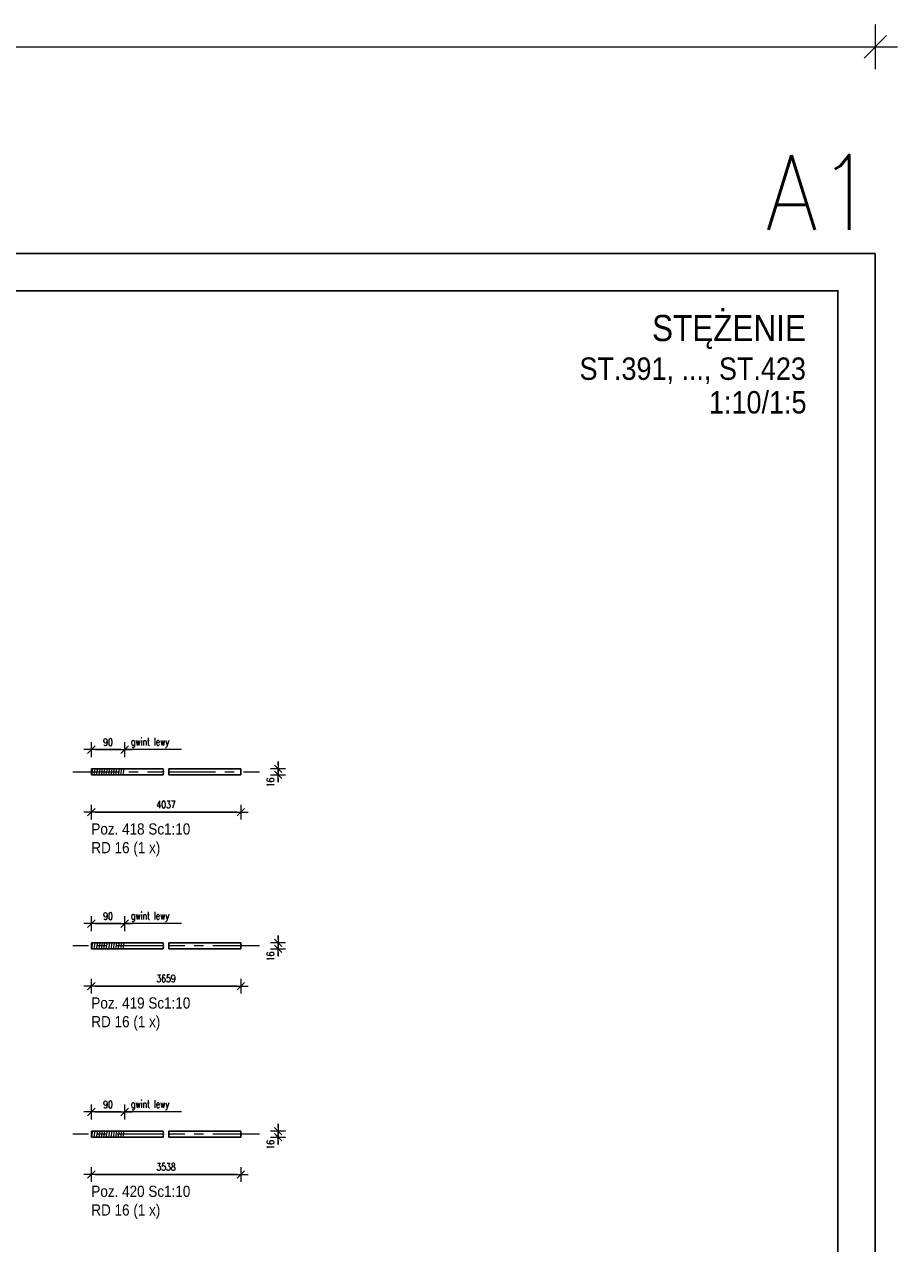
# Model space of a CAD drawing. Header units: millimetres. Extents: x -882 to -29, y 17430 to 18100.
# Tile 12 of 12: x -262 to -29, y 17759 to 18085. Entities that reach past the tile are written whole.
import ezdxf
from ezdxf.enums import TextEntityAlignment as Align

# ---------------------------------------------------------------- set-up
doc = ezdxf.new("R2010")
doc.units = ezdxf.units.MM
doc.header["$LTSCALE"] = 10
doc.linetypes.add('MITTE', pattern=[2, 1.25, -0.25, 0.25, -0.25])
doc.layers.get('Defpoints').update_dxf_attribs({"color": 1})
doc.layers.add('_FORMATKA', color=8, linetype='Continuous', plot=False)
for name, color, linetype, lineweight in [('_RAMKA', 7, 'Continuous', 35), ('PS_DIM', 4, 'Continuous', 13), ('PS_Hatch', 3, 'Continuous', 9), ('PS_Mid', 5, 'MITTE', 15), ('PS_Shape', 161, 'Continuous', 30), ('PS_SOLID', 7, 'Continuous', 30), ('PS_TEXT', 3, 'Continuous', 18)]:
    doc.layers.add(name, color=color, linetype=linetype, lineweight=lineweight)
doc.styles.add('ARIAL', font='arial.ttf')
doc.styles.add('gil', font='txt', dxfattribs={"width": 0.9})
doc.styles.add('simplex', font='simplex.shx', dxfattribs={"width": 0.75})
doc.dimstyles.new('1_10_PRZ', dxfattribs={"dimtxt": 2, "dimasz": 1, "dimexe": 2, "dimexo": 5, "dimgap": 1, "dimtad": 1, "dimdec": 0, "dimlfac": 10, "dimtxsty": 'simplex', "dimblk": 'dimznak', "dimcen": 2, "dimse1": 1, "dimse2": 1, "dimclrt": 3, "dimadec": 1, "dimazin": 0, "dimtfac": 1, "dimtdec": 0, "dimtix": 1, "dimtmove": 2, "dimatfit": 3, "dimldrblk": 'dim-grot', "dimfxl": 1, "dimarcsym": 0})
doc.dimstyles.new('1_10_PRZ_DS1-LS10', dxfattribs={"dimtxt": 2, "dimasz": 1, "dimexe": 2, "dimexo": 5, "dimgap": 1, "dimtad": 1, "dimdec": 0, "dimlfac": 10, "dimtxsty": 'simplex', "dimblk": 'dimznak', "dimcen": 2, "dimse1": 1, "dimse2": 1, "dimclrt": 3, "dimadec": 1, "dimazin": 0, "dimtfac": 1, "dimtdec": 0, "dimtix": 1, "dimtmove": 2, "dimatfit": 3, "dimldrblk": 'dim-grot', "dimfxl": 1, "dimarcsym": 0})

# ---------------------------------------------------------------- blocks, each defined once
blk = doc.blocks.new('dim-grot')
blk.add_hatch(color=256).paths.add_polyline_path([(0, 0), (-2, 0.5), (-2, -0.5)])
blk.add_lwpolyline([(0, 0), (-2, 0.5), (-2, -0.5), (0, 0)])
blk = doc.blocks.new('dimznak')
at = {"color": 0}
for points in [[(0, 2), (0, -2)], [(-2, 0), (2, 0)]]:
    blk.add_lwpolyline(points, dxfattribs=at)
at = {"color": 2}
blk.add_lwpolyline([(1, 1), (-1, -1)], dxfattribs=at)
blk = doc.blocks.new('*D100')
at = {"layer": 'Defpoints', "color": 0, "transparency": 16777216}
for p in [(-204.41, 17886.2), (-204.41, 17884.61), (-194.41, 17886.2)]:
    blk.add_point(p, dxfattribs=at)
at = {"layer": 'PS_DIM', "color": 0, "lineweight": -2, "transparency": 16777216}
for p, q in [((-194.41, 17887.2), (-194.41, 17888.2)), ((-194.41, 17884.61), (-194.41, 17886.2)), ((-194.41, 17883.61), (-194.41, 17882.61))]:
    blk.add_line(p, q, dxfattribs=at)
for p, rotation in [((-194.41, 17886.2), 270), ((-194.41, 17884.61), 90)]:
    blk.add_blockref('dimznak', p, dxfattribs=dict(at, rotation=rotation))
at = {"layer": 'PS_DIM', "color": 3, "transparency": 16777216, "insert": (-196.45, 17882.57), "char_height": 2, "attachment_point": 5, "rotation": 90, "style": 'simplex'}
blk.add_mtext('16', dxfattribs=at)
blk = doc.blocks.new('*D102')
at = {"layer": 'Defpoints', "color": 0, "transparency": 16777216}
for p in [(-204.41, 17839.63), (-194.41, 17839.63), (-204.41, 17838.03)]:
    blk.add_point(p, dxfattribs=at)
at = {"layer": 'PS_DIM', "color": 0, "lineweight": -2, "transparency": 16777216}
for p, q in [((-194.41, 17840.63), (-194.41, 17841.63)), ((-194.41, 17838.03), (-194.41, 17839.63)), ((-194.41, 17837.03), (-194.41, 17836.03))]:
    blk.add_line(p, q, dxfattribs=at)
for p, rotation in [((-194.41, 17839.63), 270), ((-194.41, 17838.03), 90)]:
    blk.add_blockref('dimznak', p, dxfattribs=dict(at, rotation=rotation))
at = {"layer": 'PS_DIM', "color": 3, "transparency": 16777216, "insert": (-196.45, 17835.99), "char_height": 2, "attachment_point": 5, "rotation": 90, "style": 'simplex'}
blk.add_mtext('16', dxfattribs=at)
blk = doc.blocks.new('*D104')
at = {"layer": 'Defpoints', "color": 0, "transparency": 16777216}
for p in [(-204.41, 17789.21), (-204.41, 17787.62), (-194.41, 17789.21)]:
    blk.add_point(p, dxfattribs=at)
at = {"layer": 'PS_DIM', "color": 0, "lineweight": -2, "transparency": 16777216}
for p, q in [((-194.41, 17790.21), (-194.41, 17791.21)), ((-194.41, 17787.62), (-194.41, 17789.21)), ((-194.41, 17786.62), (-194.41, 17785.62))]:
    blk.add_line(p, q, dxfattribs=at)
for p, rotation in [((-194.41, 17789.21), 270), ((-194.41, 17787.62), 90)]:
    blk.add_blockref('dimznak', p, dxfattribs=dict(at, rotation=rotation))
at = {"layer": 'PS_DIM', "color": 3, "transparency": 16777216, "insert": (-196.45, 17785.58), "char_height": 2, "attachment_point": 5, "rotation": 90, "style": 'simplex'}
blk.add_mtext('16', dxfattribs=at)
blk = doc.blocks.new('*D23')
at = {"color": 252, "lineweight": -2, "transparency": 16777216}
blk.add_line((-838, 649.33), (-3, 649.33), dxfattribs=at)
at = {"layer": 'Defpoints', "color": 0, "transparency": 16777216}
for p in [(0, 649.33), (-841, 594), (0, 594)]:
    blk.add_point(p, dxfattribs=at)
at = {"color": 252, "lineweight": -2, "transparency": 16777216, "xscale": 3, "yscale": 3, "zscale": 3, "rotation": 180}
blk.add_blockref('dimznak', (-841, 649.33), dxfattribs=at)
at = {"color": 252, "lineweight": -2, "transparency": 16777216, "xscale": 3, "yscale": 3, "zscale": 3}
blk.add_blockref('dimznak', (0, 649.33), dxfattribs=at)
at = {"color": 252, "transparency": 16777216, "insert": (-420.5, 659.83), "char_height": 15, "attachment_point": 5, "style": 'simplex'}
blk.add_mtext('841', dxfattribs=at)
blk = doc.blocks.new('Tytuł rysunku')
at = {"layer": 'PS_TEXT', "style": 'ARIAL', "flags": 4}
for tag, height, p in [('TYTUŁ1', 7, (-61.19, -9.34)), ('TYTUŁ2', 6, (-61.19, -19.72)), ('SKALA', 6, (-61.19, -28.72))]:
    blk.add_attdef(tag, text='', height=height, dxfattribs=at).set_placement(p, align=Align.MIDDLE_CENTER)
blk = doc.blocks.new('*X214')
at = {"color": 1}
for p, q in [((-225.2, 17885.83), (-225.13, 17886)), ((-225.13, 17885.65), (-225.2, 17885.83)), ((-225.2, 17885.48), (-225.13, 17885.65)), ((-225.13, 17885.31), (-225.2, 17885.48)), ((-225.2, 17885.13), (-225.13, 17885.31)), ((-225.13, 17884.96), (-225.2, 17885.13)), ((-225.2, 17884.79), (-225.13, 17884.96)), ((-225.16, 17884.7), (-225.2, 17884.79)), ((-225.16, 17886.09), (-225.16, 17886.2)), ((-225.13, 17886), (-225.16, 17886.09)), ((-225.16, 17884.6), (-225.16, 17884.7)), ((-223.7, 17885.83), (-223.63, 17886)), ((-223.63, 17885.65), (-223.7, 17885.83)), ((-223.7, 17885.48), (-223.63, 17885.65)), ((-223.63, 17885.31), (-223.7, 17885.48)), ((-223.7, 17885.13), (-223.63, 17885.31)), ((-223.63, 17884.96), (-223.7, 17885.13)), ((-223.7, 17884.79), (-223.63, 17884.96)), ((-223.66, 17884.7), (-223.7, 17884.79)), ((-223.66, 17886.09), (-223.66, 17886.2)), ((-223.63, 17886), (-223.66, 17886.09)), ((-223.66, 17884.6), (-223.66, 17884.7))]:
    blk.add_line(p, q, dxfattribs=at)
at = {"layer": 'PS_Mid', "color": 5, "linetype": 'MITTE'}
for p, q in [((-249.41, 17885.4), (-225.16, 17885.4)), ((-223.66, 17885.4), (-199.41, 17885.4))]:
    blk.add_line(p, q, dxfattribs=at)
at = {"layer": 'PS_SOLID', "color": 7, "linetype": 'Continuous'}
for p, q in [((-225.16, 17886.2), (-244.41, 17886.2)), ((-244.41, 17886.2), (-244.41, 17886.2)), ((-244.41, 17886.2), (-244.41, 17886.16)), ((-244.41, 17886.16), (-244.41, 17886.08)), ((-244.41, 17886.08), (-244.41, 17885.98)), ((-244.41, 17885.98), (-244.41, 17885.86)), ((-244.41, 17885.86), (-244.41, 17885.72)), ((-244.41, 17885.72), (-244.41, 17885.57)), ((-244.41, 17885.57), (-244.41, 17885.4)), ((-244.41, 17885.4), (-244.41, 17885.24)), ((-244.41, 17885.24), (-244.41, 17885.09)), ((-244.41, 17885.09), (-244.41, 17884.95)), ((-244.41, 17884.95), (-244.41, 17884.83)), ((-244.41, 17884.83), (-244.41, 17884.73)), ((-244.41, 17884.73), (-244.41, 17884.65)), ((-244.41, 17884.65), (-244.41, 17884.61)), ((-244.41, 17884.61), (-244.41, 17884.61)), ((-244.41, 17884.61), (-225.16, 17884.61)), ((-204.41, 17886.2), (-223.66, 17886.2)), ((-223.66, 17884.61), (-204.41, 17884.61)), ((-204.41, 17886.16), (-204.41, 17886.2)), ((-204.41, 17886.2), (-204.41, 17886.2)), ((-204.41, 17886.08), (-204.41, 17886.16)), ((-204.41, 17885.98), (-204.41, 17886.08)), ((-204.41, 17885.86), (-204.41, 17885.98)), ((-204.41, 17885.72), (-204.41, 17885.86)), ((-204.41, 17885.57), (-204.41, 17885.72)), ((-204.41, 17885.4), (-204.41, 17885.57)), ((-204.41, 17885.24), (-204.41, 17885.4)), ((-204.41, 17885.09), (-204.41, 17885.24)), ((-204.41, 17884.95), (-204.41, 17885.09)), ((-204.41, 17884.83), (-204.41, 17884.95)), ((-204.41, 17884.73), (-204.41, 17884.83)), ((-204.41, 17884.65), (-204.41, 17884.73)), ((-204.41, 17884.61), (-204.41, 17884.65)), ((-204.41, 17884.61), (-204.41, 17884.61))]:
    blk.add_line(p, q, dxfattribs=at)
blk = doc.blocks.new('*X215')
at = {"color": 3, "style": 'gil', "width": 0.9}
for s, p in [('Poz. 418 Sc1:10', (-244.41, 17868.61)), ('RD 16 (1 x)', (-244.41, 17863.61))]:
    blk.add_text(s, height=3, dxfattribs=at).set_placement(p)
blk = doc.blocks.new('*X216')
at = {"color": 1}
for p, q in [((-225.2, 17839.25), (-225.13, 17839.42)), ((-225.13, 17839.07), (-225.2, 17839.25)), ((-225.2, 17838.9), (-225.13, 17839.07)), ((-225.13, 17838.73), (-225.2, 17838.9)), ((-225.2, 17838.55), (-225.13, 17838.73)), ((-225.16, 17839.51), (-225.16, 17839.63)), ((-225.13, 17839.42), (-225.16, 17839.51)), ((-223.7, 17839.25), (-223.63, 17839.42)), ((-223.63, 17839.07), (-223.7, 17839.25)), ((-223.7, 17838.9), (-223.63, 17839.07)), ((-223.63, 17838.73), (-223.7, 17838.9)), ((-223.7, 17838.55), (-223.63, 17838.73)), ((-223.66, 17839.51), (-223.66, 17839.63)), ((-223.63, 17839.42), (-223.66, 17839.51)), ((-225.13, 17838.38), (-225.2, 17838.55)), ((-225.2, 17838.21), (-225.13, 17838.38)), ((-225.16, 17838.12), (-225.2, 17838.21)), ((-225.16, 17838.03), (-225.16, 17838.12)), ((-223.63, 17838.38), (-223.7, 17838.55)), ((-223.7, 17838.21), (-223.63, 17838.38)), ((-223.66, 17838.12), (-223.7, 17838.21)), ((-223.66, 17838.03), (-223.66, 17838.12))]:
    blk.add_line(p, q, dxfattribs=at)
at = {"layer": 'PS_Mid', "color": 5, "linetype": 'MITTE'}
for p, q in [((-225.16, 17838.83), (-249.41, 17838.83)), ((-199.41, 17838.83), (-223.66, 17838.83))]:
    blk.add_line(p, q, dxfattribs=at)
at = {"layer": 'PS_SOLID', "color": 7, "linetype": 'Continuous'}
for p, q in [((-225.16, 17839.63), (-244.41, 17839.63)), ((-244.41, 17839.63), (-244.41, 17839.6)), ((-244.41, 17839.6), (-244.41, 17839.54)), ((-244.41, 17839.54), (-244.41, 17839.46)), ((-244.41, 17839.46), (-244.41, 17839.35)), ((-244.41, 17839.35), (-244.41, 17839.21)), ((-244.41, 17839.21), (-244.41, 17839.07)), ((-244.41, 17839.07), (-244.41, 17838.91)), ((-244.41, 17838.91), (-244.41, 17838.75)), ((-244.41, 17838.75), (-244.41, 17838.59)), ((-204.41, 17839.63), (-223.66, 17839.63)), ((-204.41, 17839.6), (-204.41, 17839.63)), ((-204.41, 17839.54), (-204.41, 17839.6)), ((-204.41, 17839.46), (-204.41, 17839.54)), ((-204.41, 17839.35), (-204.41, 17839.46)), ((-204.41, 17839.21), (-204.41, 17839.35)), ((-204.41, 17839.07), (-204.41, 17839.21)), ((-204.41, 17838.91), (-204.41, 17839.07)), ((-204.41, 17838.75), (-204.41, 17838.91)), ((-204.41, 17838.59), (-204.41, 17838.75)), ((-244.41, 17838.59), (-244.41, 17838.44)), ((-244.41, 17838.44), (-244.41, 17838.31)), ((-244.41, 17838.31), (-244.41, 17838.19)), ((-244.41, 17838.19), (-244.41, 17838.11)), ((-244.41, 17838.11), (-244.41, 17838.05)), ((-244.41, 17838.05), (-244.41, 17838.03)), ((-244.41, 17838.03), (-225.16, 17838.03)), ((-223.66, 17838.03), (-204.41, 17838.03)), ((-204.41, 17838.44), (-204.41, 17838.59)), ((-204.41, 17838.31), (-204.41, 17838.44)), ((-204.41, 17838.19), (-204.41, 17838.31)), ((-204.41, 17838.11), (-204.41, 17838.19)), ((-204.41, 17838.05), (-204.41, 17838.11)), ((-204.41, 17838.03), (-204.41, 17838.05))]:
    blk.add_line(p, q, dxfattribs=at)
blk = doc.blocks.new('*X217')
at = {"color": 3, "style": 'gil', "width": 0.9}
for s, p in [('Poz. 419 Sc1:10', (-244.41, 17822.03)), ('RD 16 (1 x)', (-244.41, 17817.03))]:
    blk.add_text(s, height=3, dxfattribs=at).set_placement(p)
blk = doc.blocks.new('*X218')
at = {"color": 1}
for p, q in [((-225.2, 17788.84), (-225.13, 17789.01)), ((-225.13, 17788.66), (-225.2, 17788.84)), ((-225.2, 17788.49), (-225.13, 17788.66)), ((-225.13, 17788.32), (-225.2, 17788.49)), ((-225.2, 17788.14), (-225.13, 17788.32)), ((-225.13, 17787.97), (-225.2, 17788.14)), ((-225.2, 17787.8), (-225.13, 17787.97)), ((-225.16, 17787.71), (-225.2, 17787.8)), ((-225.16, 17789.1), (-225.16, 17789.22)), ((-225.13, 17789.01), (-225.16, 17789.1)), ((-225.16, 17787.62), (-225.16, 17787.71)), ((-223.7, 17788.84), (-223.63, 17789.01)), ((-223.63, 17788.66), (-223.7, 17788.84)), ((-223.7, 17788.49), (-223.63, 17788.66)), ((-223.63, 17788.32), (-223.7, 17788.49)), ((-223.7, 17788.14), (-223.63, 17788.32)), ((-223.63, 17787.97), (-223.7, 17788.14)), ((-223.7, 17787.8), (-223.63, 17787.97)), ((-223.66, 17787.71), (-223.7, 17787.8)), ((-223.66, 17789.1), (-223.66, 17789.22)), ((-223.63, 17789.01), (-223.66, 17789.1)), ((-223.66, 17787.62), (-223.66, 17787.71))]:
    blk.add_line(p, q, dxfattribs=at)
at = {"layer": 'PS_Mid', "color": 5, "linetype": 'MITTE'}
for p, q in [((-225.16, 17788.42), (-249.41, 17788.42)), ((-199.41, 17788.42), (-223.66, 17788.42))]:
    blk.add_line(p, q, dxfattribs=at)
at = {"layer": 'PS_SOLID', "color": 7, "linetype": 'Continuous'}
for p, q in [((-225.16, 17789.21), (-244.41, 17789.21)), ((-244.41, 17789.21), (-244.41, 17789.19)), ((-244.41, 17789.19), (-244.41, 17789.13)), ((-244.41, 17789.13), (-244.41, 17789.05)), ((-244.41, 17789.05), (-244.41, 17788.94)), ((-244.41, 17788.94), (-244.41, 17788.8)), ((-244.41, 17788.8), (-244.41, 17788.66)), ((-244.41, 17788.66), (-244.41, 17788.5)), ((-244.41, 17788.5), (-244.41, 17788.33)), ((-244.41, 17788.33), (-244.41, 17788.18)), ((-244.41, 17788.18), (-244.41, 17788.03)), ((-244.41, 17788.03), (-244.41, 17787.89)), ((-244.41, 17787.89), (-244.41, 17787.78)), ((-244.41, 17787.78), (-244.41, 17787.7)), ((-244.41, 17787.7), (-244.41, 17787.64)), ((-244.41, 17787.64), (-244.41, 17787.62)), ((-244.41, 17787.62), (-225.16, 17787.62)), ((-204.41, 17789.21), (-223.66, 17789.21)), ((-223.66, 17787.62), (-204.41, 17787.62)), ((-204.41, 17789.19), (-204.41, 17789.21)), ((-204.41, 17789.13), (-204.41, 17789.19)), ((-204.41, 17789.05), (-204.41, 17789.13)), ((-204.41, 17788.94), (-204.41, 17789.05)), ((-204.41, 17788.8), (-204.41, 17788.94)), ((-204.41, 17788.66), (-204.41, 17788.8)), ((-204.41, 17788.5), (-204.41, 17788.66)), ((-204.41, 17788.33), (-204.41, 17788.5)), ((-204.41, 17788.18), (-204.41, 17788.33)), ((-204.41, 17788.03), (-204.41, 17788.18)), ((-204.41, 17787.89), (-204.41, 17788.03)), ((-204.41, 17787.78), (-204.41, 17787.89)), ((-204.41, 17787.7), (-204.41, 17787.78)), ((-204.41, 17787.64), (-204.41, 17787.7)), ((-204.41, 17787.62), (-204.41, 17787.64))]:
    blk.add_line(p, q, dxfattribs=at)
blk = doc.blocks.new('*X219')
at = {"color": 3, "style": 'gil', "width": 0.9}
for s, p in [('Poz. 420 Sc1:10', (-244.41, 17771.62)), ('RD 16 (1 x)', (-244.41, 17766.62))]:
    blk.add_text(s, height=3, dxfattribs=at).set_placement(p)
blk = doc.blocks.new('*U16')
at = {"layer": '_FORMATKA', "lineweight": -3}
blk.add_lwpolyline([(-841, 0), (0, 0), (0, 594), (-841, 594)], close=True, dxfattribs=at)
at = {"layer": '_RAMKA', "lineweight": -3, "const_width": 0.5}
blk.add_lwpolyline([(-811, 10), (-10, 10), (-10, 584), (-811, 584)], close=True, dxfattribs=at)
at = {"layer": '_FORMATKA', "lineweight": -3, "style": 'simplex', "width": 0.9}
blk.add_text('A1', height=20, dxfattribs=at).set_placement((0, 600.35), align=Align.RIGHT)
dim = blk.add_linear_dim(base=(0, 649.33), p1=(-841, 594), p2=(0, 594), dimstyle='1_10_PRZ', override={"dimscale": 3, "dimtxt": 5, "dimlfac": 1, "dimclrd": 252, "dimclrt": 252})
dim.commit()
dim.dimension.update_dxf_attribs({"geometry": '*D23', "text_midpoint": (-420.5, 659.83)})

msp = doc.modelspace()

# ---------------------------------------------------------------- hatches: boundary and pattern name
at = {"layer": 'PS_Hatch'}
h = msp.add_hatch(dxfattribs=at)
h.set_pattern_fill('ANSI31', color=256, scale=0.2, angle=35, style=0)
h.set_pattern_definition([(80, (-2686.8104, -5281.58725), (-0.625352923, 0.110266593), [])])
h.paths.add_polyline_path([(-244.41, 17886.2), (-235.41, 17886.2), (-235.41, 17884.61), (-244.41, 17884.61)])
h = msp.add_hatch(dxfattribs=at)
h.set_pattern_fill('ANSI31', color=256, scale=0.2, angle=35, style=0)
h.set_pattern_definition([(80, (-2686.8104, -5328.1656), (-0.625352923, 0.110266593), [])])
h.paths.add_polyline_path([(-244.41, 17839.63), (-235.41, 17839.63), (-235.41, 17838.03), (-244.41, 17838.03)])
h = msp.add_hatch(dxfattribs=at)
h.set_pattern_fill('ANSI31', color=256, scale=0.2, angle=35, style=0)
h.set_pattern_definition([(80, (-2686.8104, -5378.5765), (-0.625352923, 0.110266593), [])])
h.paths.add_polyline_path([(-244.41, 17789.21), (-235.41, 17789.21), (-235.41, 17787.62), (-244.41, 17787.62)])

# ---------------------------------------------------------------- linework, layer by layer
at = {"layer": 'PS_DIM'}
for p, q in [((-220.29, 17891.35), (-235.5, 17891.35)), ((-220.29, 17844.77), (-235.5, 17844.77)), ((-220.29, 17794.36), (-235.5, 17794.36))]:
    msp.add_line(p, q, dxfattribs=at)

# ---------------------------------------------------------------- block references
ref = msp.add_blockref('Tytuł rysunku', (-48.12, 18010.04))
ref.add_attrib('TYTUŁ1', 'STĘŻENIE', dxfattribs={"layer": 'PS_TEXT', "height": 7, "style": 'gil', "width": 0.9}).set_placement((-53.12, 18000.7), align=Align.RIGHT)
ref.add_attrib('TYTUŁ2', 'ST.391, ..., ST.423', dxfattribs={"layer": 'PS_TEXT', "height": 6, "style": 'gil', "width": 0.9}).set_placement((-53.12, 17990.32), align=Align.RIGHT)
ref.add_attrib('SKALA', '1:10/1:5', dxfattribs={"layer": 'PS_TEXT', "height": 6, "style": 'gil', "width": 0.9}).set_placement((-52.96, 17981.32), align=Align.RIGHT)
msp.add_blockref('*U16', (-34.57, 17430.14), dxfattribs=at)
at = {"layer": 'PS_Shape', "color": 2}
for name in ['*X214', '*X216', '*X218']:
    msp.add_blockref(name, (0, 0), dxfattribs=at)
at = {"layer": 'PS_TEXT'}
for name in ['*X215', '*X217', '*X219']:
    msp.add_blockref(name, (0, 0), dxfattribs=at)

# ---------------------------------------------------------------- texts
at = {"layer": 'PS_DIM', "color": 1, "char_height": 2, "attachment_point": 1, "style": 'simplex'}
for insert in [(-233.86, 17894.47), (-233.86, 17847.89), (-233.86, 17797.48)]:
    msp.add_mtext_dynamic_manual_height_columns('gwint lewy', width=15.6065, gutter_width=17.5, heights=[0], dxfattribs=dict(at, insert=insert))

# ---------------------------------------------------------------- dimensions: what is measured, and where the dimension line sits
at = {"layer": 'PS_DIM', "color": 4}
for base, p1, p2 in [((-235.5, 17891.35), (-244.41, 17886.2), (-235.5, 17886.2)), ((-235.5, 17844.77), (-244.41, 17839.63), (-235.5, 17839.63)), ((-235.5, 17794.36), (-244.41, 17789.21), (-235.5, 17789.21))]:
    msp.add_linear_dim(base=base, p1=p1, p2=p2, text='90', dimstyle='1_10_PRZ', dxfattribs=at).render()
at = {"layer": 'PS_DIM'}
for base, p1, p2, picture, middle in [((-194.41, 17886.2), (-204.41, 17884.61), (-204.41, 17886.2), '*D100', (-196.45, 17882.57)), ((-194.41, 17839.63), (-204.41, 17838.03), (-204.41, 17839.63), '*D102', (-196.45, 17835.99)), ((-194.41, 17789.21), (-204.41, 17787.62), (-204.41, 17789.21), '*D104', (-196.45, 17785.58))]:
    dim = msp.add_linear_dim(base=base, p1=p1, p2=p2, angle=90, text='16', dimstyle='1_10_PRZ_DS1-LS10', dxfattribs=at)
    dim.commit()
    dim.dimension.update_dxf_attribs({"geometry": picture, "text_midpoint": middle, "dimtype": 128})
for base, p1, p2, location, text in [((-204.41, 17874.61), (-244.41, 17884.61), (-204.41, 17884.61), (-224.41, 17876.65), '4037'), ((-204.41, 17828.03), (-244.41, 17838.03), (-204.41, 17838.03), (-224.41, 17830.07), '3659'), ((-204.41, 17777.62), (-244.41, 17787.62), (-204.41, 17787.62), (-224.41, 17779.66), '3538')]:
    msp.add_linear_dim(base=base, p1=p1, p2=p2, location=location, text=text, dimstyle='1_10_PRZ_DS1-LS10', dxfattribs=at).render()

doc.saveas('drawing.dxf')
